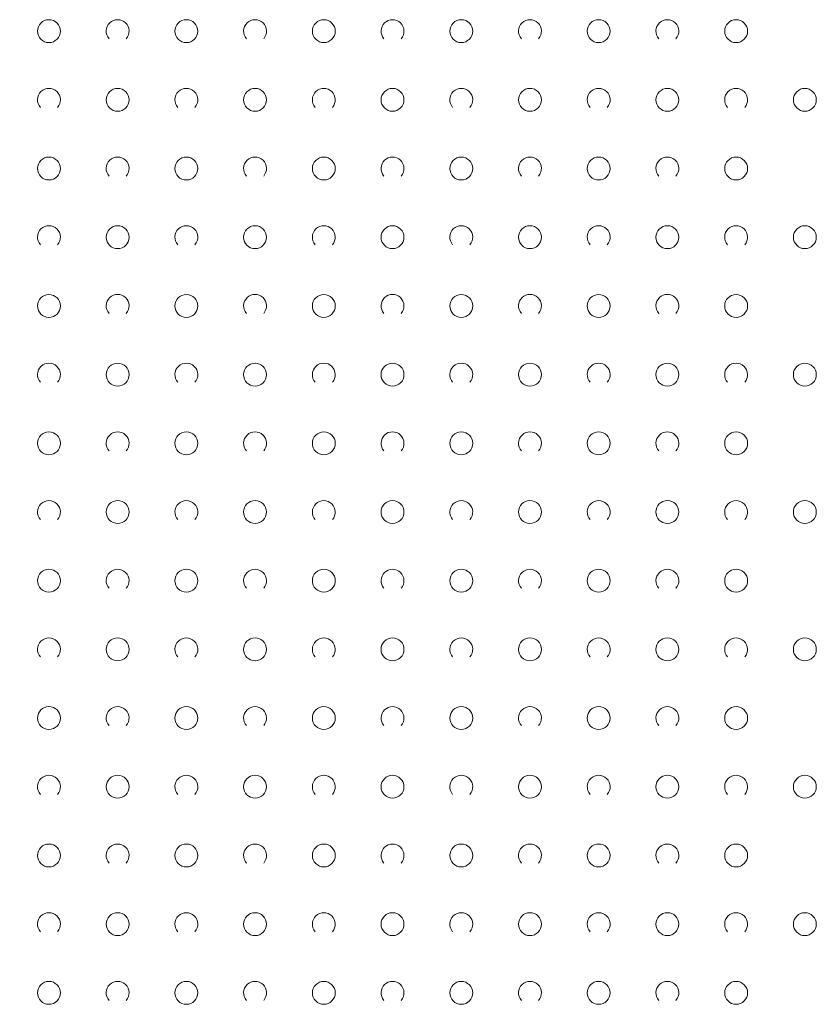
# Model space of a CAD drawing. Header units: metres. Extents: x 5550599 to 5555211, y 5707845 to 5713518.
# Tile 12 of 31: x 5555123 to 5555158, y 5708201 to 5708244. Entities that reach past the tile are written whole.
import ezdxf

# ---------------------------------------------------------------- set-up
doc = ezdxf.new("R2010")
doc.units = ezdxf.units.M
doc.header["$MEASUREMENT"] = 0
doc.layers.add('OTZK - Zadrzewienie lub zakrzewienie', color=7, linetype='Continuous', lineweight=15)

# ---------------------------------------------------------------- blocks, each defined once
blk = doc.blocks.new('OTZK_763')
at = {"layer": 'OTZK - Zadrzewienie lub zakrzewienie', "color": 7, "linetype": 'Continuous', "lineweight": 18}
blk.add_circle((3, 0), 1, dxfattribs=at)
blk.add_arc((-3, 0), 1, 318.59038, 221.40962, dxfattribs=at)
blk = doc.blocks.new('OTZK_764')
at = {"layer": 'OTZK - Zadrzewienie lub zakrzewienie', "color": 7, "linetype": 'Continuous', "lineweight": 18}
blk.add_circle((3, 0), 1, dxfattribs=at)
blk.add_arc((-3, 0), 1, 318.59038, 221.40962, dxfattribs=at)
blk = doc.blocks.new('OTZK_765')
at = {"layer": 'OTZK - Zadrzewienie lub zakrzewienie', "color": 7, "linetype": 'Continuous', "lineweight": 18}
blk.add_circle((3, 0), 1, dxfattribs=at)
blk.add_arc((-3, 0), 1, 318.59038, 221.40962, dxfattribs=at)
blk = doc.blocks.new('OTZK_766')
at = {"layer": 'OTZK - Zadrzewienie lub zakrzewienie', "color": 7, "linetype": 'Continuous', "lineweight": 18}
blk.add_circle((3, 0), 1, dxfattribs=at)
blk.add_arc((-3, 0), 1, 318.59038, 221.40962, dxfattribs=at)
blk = doc.blocks.new('OTZK_767')
at = {"layer": 'OTZK - Zadrzewienie lub zakrzewienie', "color": 7, "linetype": 'Continuous', "lineweight": 18}
blk.add_circle((3, 0), 1, dxfattribs=at)
blk.add_arc((-3, 0), 1, 318.59038, 221.40962, dxfattribs=at)
blk = doc.blocks.new('OTZK_768')
at = {"layer": 'OTZK - Zadrzewienie lub zakrzewienie', "color": 7, "linetype": 'Continuous', "lineweight": 18}
blk.add_circle((3, 0), 1, dxfattribs=at)
blk.add_arc((-3, 0), 1, 318.59038, 221.40962, dxfattribs=at)
blk = doc.blocks.new('OTZK_774')
at = {"layer": 'OTZK - Zadrzewienie lub zakrzewienie', "color": 7, "linetype": 'Continuous', "lineweight": 18}
blk.add_circle((3, 0), 1, dxfattribs=at)
blk.add_arc((-3, 0), 1, 318.59038, 221.40962, dxfattribs=at)
blk = doc.blocks.new('OTZK_775')
at = {"layer": 'OTZK - Zadrzewienie lub zakrzewienie', "color": 7, "linetype": 'Continuous', "lineweight": 18}
blk.add_circle((3, 0), 1, dxfattribs=at)
blk.add_arc((-3, 0), 1, 318.59038, 221.40962, dxfattribs=at)
blk = doc.blocks.new('OTZK_776')
at = {"layer": 'OTZK - Zadrzewienie lub zakrzewienie', "color": 7, "linetype": 'Continuous', "lineweight": 18}
blk.add_circle((3, 0), 1, dxfattribs=at)
blk.add_arc((-3, 0), 1, 318.59038, 221.40962, dxfattribs=at)
blk = doc.blocks.new('OTZK_777')
at = {"layer": 'OTZK - Zadrzewienie lub zakrzewienie', "color": 7, "linetype": 'Continuous', "lineweight": 18}
blk.add_circle((3, 0), 1, dxfattribs=at)
blk.add_arc((-3, 0), 1, 318.59038, 221.40962, dxfattribs=at)
blk = doc.blocks.new('OTZK_778')
at = {"layer": 'OTZK - Zadrzewienie lub zakrzewienie', "color": 7, "linetype": 'Continuous', "lineweight": 18}
blk.add_circle((3, 0), 1, dxfattribs=at)
blk.add_arc((-3, 0), 1, 318.59038, 221.40962, dxfattribs=at)
blk = doc.blocks.new('OTZK_779')
at = {"layer": 'OTZK - Zadrzewienie lub zakrzewienie', "color": 7, "linetype": 'Continuous', "lineweight": 18}
blk.add_circle((3, 0), 1, dxfattribs=at)
blk.add_arc((-3, 0), 1, 318.59038, 221.40962, dxfattribs=at)
blk = doc.blocks.new('OTZK_784')
at = {"layer": 'OTZK - Zadrzewienie lub zakrzewienie', "color": 7, "linetype": 'Continuous', "lineweight": 18}
blk.add_circle((3, 0), 1, dxfattribs=at)
blk.add_arc((-3, 0), 1, 318.59038, 221.40962, dxfattribs=at)
blk = doc.blocks.new('OTZK_785')
at = {"layer": 'OTZK - Zadrzewienie lub zakrzewienie', "color": 7, "linetype": 'Continuous', "lineweight": 18}
blk.add_circle((3, 0), 1, dxfattribs=at)
blk.add_arc((-3, 0), 1, 318.59038, 221.40962, dxfattribs=at)
blk = doc.blocks.new('OTZK_786')
at = {"layer": 'OTZK - Zadrzewienie lub zakrzewienie', "color": 7, "linetype": 'Continuous', "lineweight": 18}
blk.add_circle((3, 0), 1, dxfattribs=at)
blk.add_arc((-3, 0), 1, 318.59038, 221.40962, dxfattribs=at)
blk = doc.blocks.new('OTZK_787')
at = {"layer": 'OTZK - Zadrzewienie lub zakrzewienie', "color": 7, "linetype": 'Continuous', "lineweight": 18}
blk.add_circle((3, 0), 1, dxfattribs=at)
blk.add_arc((-3, 0), 1, 318.59038, 221.40962, dxfattribs=at)
blk = doc.blocks.new('OTZK_788')
at = {"layer": 'OTZK - Zadrzewienie lub zakrzewienie', "color": 7, "linetype": 'Continuous', "lineweight": 18}
blk.add_circle((3, 0), 1, dxfattribs=at)
blk.add_arc((-3, 0), 1, 318.59038, 221.40962, dxfattribs=at)
blk = doc.blocks.new('OTZK_789')
at = {"layer": 'OTZK - Zadrzewienie lub zakrzewienie', "color": 7, "linetype": 'Continuous', "lineweight": 18}
blk.add_circle((3, 0), 1, dxfattribs=at)
blk.add_arc((-3, 0), 1, 318.59038, 221.40962, dxfattribs=at)
blk = doc.blocks.new('OTZK_795')
at = {"layer": 'OTZK - Zadrzewienie lub zakrzewienie', "color": 7, "linetype": 'Continuous', "lineweight": 18}
blk.add_circle((3, 0), 1, dxfattribs=at)
blk.add_arc((-3, 0), 1, 318.59038, 221.40962, dxfattribs=at)
blk = doc.blocks.new('OTZK_796')
at = {"layer": 'OTZK - Zadrzewienie lub zakrzewienie', "color": 7, "linetype": 'Continuous', "lineweight": 18}
blk.add_circle((3, 0), 1, dxfattribs=at)
blk.add_arc((-3, 0), 1, 318.59038, 221.40962, dxfattribs=at)
blk = doc.blocks.new('OTZK_797')
at = {"layer": 'OTZK - Zadrzewienie lub zakrzewienie', "color": 7, "linetype": 'Continuous', "lineweight": 18}
blk.add_circle((3, 0), 1, dxfattribs=at)
blk.add_arc((-3, 0), 1, 318.59038, 221.40962, dxfattribs=at)
blk = doc.blocks.new('OTZK_798')
at = {"layer": 'OTZK - Zadrzewienie lub zakrzewienie', "color": 7, "linetype": 'Continuous', "lineweight": 18}
blk.add_circle((3, 0), 1, dxfattribs=at)
blk.add_arc((-3, 0), 1, 318.59038, 221.40962, dxfattribs=at)
blk = doc.blocks.new('OTZK_799')
at = {"layer": 'OTZK - Zadrzewienie lub zakrzewienie', "color": 7, "linetype": 'Continuous', "lineweight": 18}
blk.add_circle((3, 0), 1, dxfattribs=at)
blk.add_arc((-3, 0), 1, 318.59038, 221.40962, dxfattribs=at)
blk = doc.blocks.new('OTZK_800')
at = {"layer": 'OTZK - Zadrzewienie lub zakrzewienie', "color": 7, "linetype": 'Continuous', "lineweight": 18}
blk.add_circle((3, 0), 1, dxfattribs=at)
blk.add_arc((-3, 0), 1, 318.59038, 221.40962, dxfattribs=at)
blk = doc.blocks.new('OTZK_805')
at = {"layer": 'OTZK - Zadrzewienie lub zakrzewienie', "color": 7, "linetype": 'Continuous', "lineweight": 18}
blk.add_circle((3, 0), 1, dxfattribs=at)
blk.add_arc((-3, 0), 1, 318.59038, 221.40962, dxfattribs=at)
blk = doc.blocks.new('OTZK_806')
at = {"layer": 'OTZK - Zadrzewienie lub zakrzewienie', "color": 7, "linetype": 'Continuous', "lineweight": 18}
blk.add_circle((3, 0), 1, dxfattribs=at)
blk.add_arc((-3, 0), 1, 318.59038, 221.40962, dxfattribs=at)
blk = doc.blocks.new('OTZK_807')
at = {"layer": 'OTZK - Zadrzewienie lub zakrzewienie', "color": 7, "linetype": 'Continuous', "lineweight": 18}
blk.add_circle((3, 0), 1, dxfattribs=at)
blk.add_arc((-3, 0), 1, 318.59038, 221.40962, dxfattribs=at)
blk = doc.blocks.new('OTZK_808')
at = {"layer": 'OTZK - Zadrzewienie lub zakrzewienie', "color": 7, "linetype": 'Continuous', "lineweight": 18}
blk.add_circle((3, 0), 1, dxfattribs=at)
blk.add_arc((-3, 0), 1, 318.59038, 221.40962, dxfattribs=at)
blk = doc.blocks.new('OTZK_809')
at = {"layer": 'OTZK - Zadrzewienie lub zakrzewienie', "color": 7, "linetype": 'Continuous', "lineweight": 18}
blk.add_circle((3, 0), 1, dxfattribs=at)
blk.add_arc((-3, 0), 1, 318.59038, 221.40962, dxfattribs=at)
blk = doc.blocks.new('OTZK_810')
at = {"layer": 'OTZK - Zadrzewienie lub zakrzewienie', "color": 7, "linetype": 'Continuous', "lineweight": 18}
blk.add_circle((3, 0), 1, dxfattribs=at)
blk.add_arc((-3, 0), 1, 318.59038, 221.40962, dxfattribs=at)
blk = doc.blocks.new('OTZK_816')
at = {"layer": 'OTZK - Zadrzewienie lub zakrzewienie', "color": 7, "linetype": 'Continuous', "lineweight": 18}
blk.add_circle((3, 0), 1, dxfattribs=at)
blk.add_arc((-3, 0), 1, 318.59038, 221.40962, dxfattribs=at)
blk = doc.blocks.new('OTZK_817')
at = {"layer": 'OTZK - Zadrzewienie lub zakrzewienie', "color": 7, "linetype": 'Continuous', "lineweight": 18}
blk.add_circle((3, 0), 1, dxfattribs=at)
blk.add_arc((-3, 0), 1, 318.59038, 221.40962, dxfattribs=at)
blk = doc.blocks.new('OTZK_818')
at = {"layer": 'OTZK - Zadrzewienie lub zakrzewienie', "color": 7, "linetype": 'Continuous', "lineweight": 18}
blk.add_circle((3, 0), 1, dxfattribs=at)
blk.add_arc((-3, 0), 1, 318.59038, 221.40962, dxfattribs=at)
blk = doc.blocks.new('OTZK_819')
at = {"layer": 'OTZK - Zadrzewienie lub zakrzewienie', "color": 7, "linetype": 'Continuous', "lineweight": 18}
blk.add_circle((3, 0), 1, dxfattribs=at)
blk.add_arc((-3, 0), 1, 318.59038, 221.40962, dxfattribs=at)
blk = doc.blocks.new('OTZK_820')
at = {"layer": 'OTZK - Zadrzewienie lub zakrzewienie', "color": 7, "linetype": 'Continuous', "lineweight": 18}
blk.add_circle((3, 0), 1, dxfattribs=at)
blk.add_arc((-3, 0), 1, 318.59038, 221.40962, dxfattribs=at)
blk = doc.blocks.new('OTZK_821')
at = {"layer": 'OTZK - Zadrzewienie lub zakrzewienie', "color": 7, "linetype": 'Continuous', "lineweight": 18}
blk.add_circle((3, 0), 1, dxfattribs=at)
blk.add_arc((-3, 0), 1, 318.59038, 221.40962, dxfattribs=at)
blk = doc.blocks.new('OTZK_826')
at = {"layer": 'OTZK - Zadrzewienie lub zakrzewienie', "color": 7, "linetype": 'Continuous', "lineweight": 18}
blk.add_circle((3, 0), 1, dxfattribs=at)
blk.add_arc((-3, 0), 1, 318.59038, 221.40962, dxfattribs=at)
blk = doc.blocks.new('OTZK_827')
at = {"layer": 'OTZK - Zadrzewienie lub zakrzewienie', "color": 7, "linetype": 'Continuous', "lineweight": 18}
blk.add_circle((3, 0), 1, dxfattribs=at)
blk.add_arc((-3, 0), 1, 318.59038, 221.40962, dxfattribs=at)
blk = doc.blocks.new('OTZK_828')
at = {"layer": 'OTZK - Zadrzewienie lub zakrzewienie', "color": 7, "linetype": 'Continuous', "lineweight": 18}
blk.add_circle((3, 0), 1, dxfattribs=at)
blk.add_arc((-3, 0), 1, 318.59038, 221.40962, dxfattribs=at)
blk = doc.blocks.new('OTZK_829')
at = {"layer": 'OTZK - Zadrzewienie lub zakrzewienie', "color": 7, "linetype": 'Continuous', "lineweight": 18}
blk.add_circle((3, 0), 1, dxfattribs=at)
blk.add_arc((-3, 0), 1, 318.59038, 221.40962, dxfattribs=at)
blk = doc.blocks.new('OTZK_830')
at = {"layer": 'OTZK - Zadrzewienie lub zakrzewienie', "color": 7, "linetype": 'Continuous', "lineweight": 18}
blk.add_circle((3, 0), 1, dxfattribs=at)
blk.add_arc((-3, 0), 1, 318.59038, 221.40962, dxfattribs=at)
blk = doc.blocks.new('OTZK_831')
at = {"layer": 'OTZK - Zadrzewienie lub zakrzewienie', "color": 7, "linetype": 'Continuous', "lineweight": 18}
blk.add_circle((3, 0), 1, dxfattribs=at)
blk.add_arc((-3, 0), 1, 318.59038, 221.40962, dxfattribs=at)
blk = doc.blocks.new('OTZK_836')
at = {"layer": 'OTZK - Zadrzewienie lub zakrzewienie', "color": 7, "linetype": 'Continuous', "lineweight": 18}
blk.add_circle((3, 0), 1, dxfattribs=at)
blk.add_arc((-3, 0), 1, 318.59038, 221.40962, dxfattribs=at)
blk = doc.blocks.new('OTZK_837')
at = {"layer": 'OTZK - Zadrzewienie lub zakrzewienie', "color": 7, "linetype": 'Continuous', "lineweight": 18}
blk.add_circle((3, 0), 1, dxfattribs=at)
blk.add_arc((-3, 0), 1, 318.59038, 221.40962, dxfattribs=at)
blk = doc.blocks.new('OTZK_838')
at = {"layer": 'OTZK - Zadrzewienie lub zakrzewienie', "color": 7, "linetype": 'Continuous', "lineweight": 18}
blk.add_circle((3, 0), 1, dxfattribs=at)
blk.add_arc((-3, 0), 1, 318.59038, 221.40962, dxfattribs=at)
blk = doc.blocks.new('OTZK_839')
at = {"layer": 'OTZK - Zadrzewienie lub zakrzewienie', "color": 7, "linetype": 'Continuous', "lineweight": 18}
blk.add_circle((3, 0), 1, dxfattribs=at)
blk.add_arc((-3, 0), 1, 318.59038, 221.40962, dxfattribs=at)
blk = doc.blocks.new('OTZK_840')
at = {"layer": 'OTZK - Zadrzewienie lub zakrzewienie', "color": 7, "linetype": 'Continuous', "lineweight": 18}
blk.add_circle((3, 0), 1, dxfattribs=at)
blk.add_arc((-3, 0), 1, 318.59038, 221.40962, dxfattribs=at)
blk = doc.blocks.new('OTZK_841')
at = {"layer": 'OTZK - Zadrzewienie lub zakrzewienie', "color": 7, "linetype": 'Continuous', "lineweight": 18}
blk.add_circle((3, 0), 1, dxfattribs=at)
blk.add_arc((-3, 0), 1, 318.59038, 221.40962, dxfattribs=at)
blk = doc.blocks.new('OTZK_846')
at = {"layer": 'OTZK - Zadrzewienie lub zakrzewienie', "color": 7, "linetype": 'Continuous', "lineweight": 18}
blk.add_circle((3, 0), 1, dxfattribs=at)
blk.add_arc((-3, 0), 1, 318.59038, 221.40962, dxfattribs=at)
blk = doc.blocks.new('OTZK_847')
at = {"layer": 'OTZK - Zadrzewienie lub zakrzewienie', "color": 7, "linetype": 'Continuous', "lineweight": 18}
blk.add_circle((3, 0), 1, dxfattribs=at)
blk.add_arc((-3, 0), 1, 318.59038, 221.40962, dxfattribs=at)
blk = doc.blocks.new('OTZK_848')
at = {"layer": 'OTZK - Zadrzewienie lub zakrzewienie', "color": 7, "linetype": 'Continuous', "lineweight": 18}
blk.add_circle((3, 0), 1, dxfattribs=at)
blk.add_arc((-3, 0), 1, 318.59038, 221.40962, dxfattribs=at)
blk = doc.blocks.new('OTZK_849')
at = {"layer": 'OTZK - Zadrzewienie lub zakrzewienie', "color": 7, "linetype": 'Continuous', "lineweight": 18}
blk.add_circle((3, 0), 1, dxfattribs=at)
blk.add_arc((-3, 0), 1, 318.59038, 221.40962, dxfattribs=at)
blk = doc.blocks.new('OTZK_850')
at = {"layer": 'OTZK - Zadrzewienie lub zakrzewienie', "color": 7, "linetype": 'Continuous', "lineweight": 18}
blk.add_circle((3, 0), 1, dxfattribs=at)
blk.add_arc((-3, 0), 1, 318.59038, 221.40962, dxfattribs=at)
blk = doc.blocks.new('OTZK_851')
at = {"layer": 'OTZK - Zadrzewienie lub zakrzewienie', "color": 7, "linetype": 'Continuous', "lineweight": 18}
blk.add_circle((3, 0), 1, dxfattribs=at)
blk.add_arc((-3, 0), 1, 318.59038, 221.40962, dxfattribs=at)
blk = doc.blocks.new('OTZK_856')
at = {"layer": 'OTZK - Zadrzewienie lub zakrzewienie', "color": 7, "linetype": 'Continuous', "lineweight": 18}
blk.add_circle((3, 0), 1, dxfattribs=at)
blk.add_arc((-3, 0), 1, 318.59038, 221.40962, dxfattribs=at)
blk = doc.blocks.new('OTZK_857')
at = {"layer": 'OTZK - Zadrzewienie lub zakrzewienie', "color": 7, "linetype": 'Continuous', "lineweight": 18}
blk.add_circle((3, 0), 1, dxfattribs=at)
blk.add_arc((-3, 0), 1, 318.59038, 221.40962, dxfattribs=at)
blk = doc.blocks.new('OTZK_858')
at = {"layer": 'OTZK - Zadrzewienie lub zakrzewienie', "color": 7, "linetype": 'Continuous', "lineweight": 18}
blk.add_circle((3, 0), 1, dxfattribs=at)
blk.add_arc((-3, 0), 1, 318.59038, 221.40962, dxfattribs=at)
blk = doc.blocks.new('OTZK_859')
at = {"layer": 'OTZK - Zadrzewienie lub zakrzewienie', "color": 7, "linetype": 'Continuous', "lineweight": 18}
blk.add_circle((3, 0), 1, dxfattribs=at)
blk.add_arc((-3, 0), 1, 318.59038, 221.40962, dxfattribs=at)
blk = doc.blocks.new('OTZK_860')
at = {"layer": 'OTZK - Zadrzewienie lub zakrzewienie', "color": 7, "linetype": 'Continuous', "lineweight": 18}
blk.add_circle((3, 0), 1, dxfattribs=at)
blk.add_arc((-3, 0), 1, 318.59038, 221.40962, dxfattribs=at)
blk = doc.blocks.new('OTZK_861')
at = {"layer": 'OTZK - Zadrzewienie lub zakrzewienie', "color": 7, "linetype": 'Continuous', "lineweight": 18}
blk.add_circle((3, 0), 1, dxfattribs=at)
blk.add_arc((-3, 0), 1, 318.59038, 221.40962, dxfattribs=at)
blk = doc.blocks.new('OTZK_866')
at = {"layer": 'OTZK - Zadrzewienie lub zakrzewienie', "color": 7, "linetype": 'Continuous', "lineweight": 18}
blk.add_circle((3, 0), 1, dxfattribs=at)
blk.add_arc((-3, 0), 1, 318.59038, 221.40962, dxfattribs=at)
blk = doc.blocks.new('OTZK_867')
at = {"layer": 'OTZK - Zadrzewienie lub zakrzewienie', "color": 7, "linetype": 'Continuous', "lineweight": 18}
blk.add_circle((3, 0), 1, dxfattribs=at)
blk.add_arc((-3, 0), 1, 318.59038, 221.40962, dxfattribs=at)
blk = doc.blocks.new('OTZK_868')
at = {"layer": 'OTZK - Zadrzewienie lub zakrzewienie', "color": 7, "linetype": 'Continuous', "lineweight": 18}
blk.add_circle((3, 0), 1, dxfattribs=at)
blk.add_arc((-3, 0), 1, 318.59038, 221.40962, dxfattribs=at)
blk = doc.blocks.new('OTZK_869')
at = {"layer": 'OTZK - Zadrzewienie lub zakrzewienie', "color": 7, "linetype": 'Continuous', "lineweight": 18}
blk.add_circle((3, 0), 1, dxfattribs=at)
blk.add_arc((-3, 0), 1, 318.59038, 221.40962, dxfattribs=at)
blk = doc.blocks.new('OTZK_870')
at = {"layer": 'OTZK - Zadrzewienie lub zakrzewienie', "color": 7, "linetype": 'Continuous', "lineweight": 18}
blk.add_circle((3, 0), 1, dxfattribs=at)
blk.add_arc((-3, 0), 1, 318.59038, 221.40962, dxfattribs=at)
blk = doc.blocks.new('OTZK_871')
at = {"layer": 'OTZK - Zadrzewienie lub zakrzewienie', "color": 7, "linetype": 'Continuous', "lineweight": 18}
blk.add_circle((3, 0), 1, dxfattribs=at)
blk.add_arc((-3, 0), 1, 318.59038, 221.40962, dxfattribs=at)
blk = doc.blocks.new('OTZK_876')
at = {"layer": 'OTZK - Zadrzewienie lub zakrzewienie', "color": 7, "linetype": 'Continuous', "lineweight": 18}
blk.add_circle((3, 0), 1, dxfattribs=at)
blk.add_arc((-3, 0), 1, 318.59038, 221.40962, dxfattribs=at)
blk = doc.blocks.new('OTZK_877')
at = {"layer": 'OTZK - Zadrzewienie lub zakrzewienie', "color": 7, "linetype": 'Continuous', "lineweight": 18}
blk.add_circle((3, 0), 1, dxfattribs=at)
blk.add_arc((-3, 0), 1, 318.59038, 221.40962, dxfattribs=at)
blk = doc.blocks.new('OTZK_878')
at = {"layer": 'OTZK - Zadrzewienie lub zakrzewienie', "color": 7, "linetype": 'Continuous', "lineweight": 18}
blk.add_circle((3, 0), 1, dxfattribs=at)
blk.add_arc((-3, 0), 1, 318.59038, 221.40962, dxfattribs=at)
blk = doc.blocks.new('OTZK_879')
at = {"layer": 'OTZK - Zadrzewienie lub zakrzewienie', "color": 7, "linetype": 'Continuous', "lineweight": 18}
blk.add_circle((3, 0), 1, dxfattribs=at)
blk.add_arc((-3, 0), 1, 318.59038, 221.40962, dxfattribs=at)
blk = doc.blocks.new('OTZK_880')
at = {"layer": 'OTZK - Zadrzewienie lub zakrzewienie', "color": 7, "linetype": 'Continuous', "lineweight": 18}
blk.add_circle((3, 0), 1, dxfattribs=at)
blk.add_arc((-3, 0), 1, 318.59038, 221.40962, dxfattribs=at)
blk = doc.blocks.new('OTZK_881')
at = {"layer": 'OTZK - Zadrzewienie lub zakrzewienie', "color": 7, "linetype": 'Continuous', "lineweight": 18}
blk.add_circle((3, 0), 1, dxfattribs=at)
blk.add_arc((-3, 0), 1, 318.59038, 221.40962, dxfattribs=at)
blk = doc.blocks.new('OTZK_886')
at = {"layer": 'OTZK - Zadrzewienie lub zakrzewienie', "color": 7, "linetype": 'Continuous', "lineweight": 18}
blk.add_circle((3, 0), 1, dxfattribs=at)
blk.add_arc((-3, 0), 1, 318.59038, 221.40962, dxfattribs=at)
blk = doc.blocks.new('OTZK_887')
at = {"layer": 'OTZK - Zadrzewienie lub zakrzewienie', "color": 7, "linetype": 'Continuous', "lineweight": 18}
blk.add_circle((3, 0), 1, dxfattribs=at)
blk.add_arc((-3, 0), 1, 318.59038, 221.40962, dxfattribs=at)
blk = doc.blocks.new('OTZK_888')
at = {"layer": 'OTZK - Zadrzewienie lub zakrzewienie', "color": 7, "linetype": 'Continuous', "lineweight": 18}
blk.add_circle((3, 0), 1, dxfattribs=at)
blk.add_arc((-3, 0), 1, 318.59038, 221.40962, dxfattribs=at)
blk = doc.blocks.new('OTZK_889')
at = {"layer": 'OTZK - Zadrzewienie lub zakrzewienie', "color": 7, "linetype": 'Continuous', "lineweight": 18}
blk.add_circle((3, 0), 1, dxfattribs=at)
blk.add_arc((-3, 0), 1, 318.59038, 221.40962, dxfattribs=at)
blk = doc.blocks.new('OTZK_890')
at = {"layer": 'OTZK - Zadrzewienie lub zakrzewienie', "color": 7, "linetype": 'Continuous', "lineweight": 18}
blk.add_circle((3, 0), 1, dxfattribs=at)
blk.add_arc((-3, 0), 1, 318.59038, 221.40962, dxfattribs=at)
blk = doc.blocks.new('OTZK_891')
at = {"layer": 'OTZK - Zadrzewienie lub zakrzewienie', "color": 7, "linetype": 'Continuous', "lineweight": 18}
blk.add_circle((3, 0), 1, dxfattribs=at)
blk.add_arc((-3, 0), 1, 318.59038, 221.40962, dxfattribs=at)
blk = doc.blocks.new('OTZK_896')
at = {"layer": 'OTZK - Zadrzewienie lub zakrzewienie', "color": 7, "linetype": 'Continuous', "lineweight": 18}
blk.add_circle((3, 0), 1, dxfattribs=at)
blk.add_arc((-3, 0), 1, 318.59038, 221.40962, dxfattribs=at)
blk = doc.blocks.new('OTZK_897')
at = {"layer": 'OTZK - Zadrzewienie lub zakrzewienie', "color": 7, "linetype": 'Continuous', "lineweight": 18}
blk.add_circle((3, 0), 1, dxfattribs=at)
blk.add_arc((-3, 0), 1, 318.59038, 221.40962, dxfattribs=at)
blk = doc.blocks.new('OTZK_898')
at = {"layer": 'OTZK - Zadrzewienie lub zakrzewienie', "color": 7, "linetype": 'Continuous', "lineweight": 18}
blk.add_circle((3, 0), 1, dxfattribs=at)
blk.add_arc((-3, 0), 1, 318.59038, 221.40962, dxfattribs=at)
blk = doc.blocks.new('OTZK_899')
at = {"layer": 'OTZK - Zadrzewienie lub zakrzewienie', "color": 7, "linetype": 'Continuous', "lineweight": 18}
blk.add_circle((3, 0), 1, dxfattribs=at)
blk.add_arc((-3, 0), 1, 318.59038, 221.40962, dxfattribs=at)
blk = doc.blocks.new('OTZK_900')
at = {"layer": 'OTZK - Zadrzewienie lub zakrzewienie', "color": 7, "linetype": 'Continuous', "lineweight": 18}
blk.add_circle((3, 0), 1, dxfattribs=at)
blk.add_arc((-3, 0), 1, 318.59038, 221.40962, dxfattribs=at)
blk = doc.blocks.new('OTZK_901')
at = {"layer": 'OTZK - Zadrzewienie lub zakrzewienie', "color": 7, "linetype": 'Continuous', "lineweight": 18}
blk.add_circle((3, 0), 1, dxfattribs=at)
blk.add_arc((-3, 0), 1, 318.59038, 221.40962, dxfattribs=at)
blk = doc.blocks.new('OTZK_905')
at = {"layer": 'OTZK - Zadrzewienie lub zakrzewienie', "color": 7, "linetype": 'Continuous', "lineweight": 18}
blk.add_circle((3, 0), 1, dxfattribs=at)
blk.add_arc((-3, 0), 1, 318.59038, 221.40962, dxfattribs=at)
blk = doc.blocks.new('OTZK_906')
at = {"layer": 'OTZK - Zadrzewienie lub zakrzewienie', "color": 7, "linetype": 'Continuous', "lineweight": 18}
blk.add_circle((3, 0), 1, dxfattribs=at)
blk.add_arc((-3, 0), 1, 318.59038, 221.40962, dxfattribs=at)
blk = doc.blocks.new('OTZK_907')
at = {"layer": 'OTZK - Zadrzewienie lub zakrzewienie', "color": 7, "linetype": 'Continuous', "lineweight": 18}
blk.add_circle((3, 0), 1, dxfattribs=at)
blk.add_arc((-3, 0), 1, 318.59038, 221.40962, dxfattribs=at)
blk = doc.blocks.new('OTZK_908')
at = {"layer": 'OTZK - Zadrzewienie lub zakrzewienie', "color": 7, "linetype": 'Continuous', "lineweight": 18}
blk.add_circle((3, 0), 1, dxfattribs=at)
blk.add_arc((-3, 0), 1, 318.59038, 221.40962, dxfattribs=at)
blk = doc.blocks.new('OTZK_909')
at = {"layer": 'OTZK - Zadrzewienie lub zakrzewienie', "color": 7, "linetype": 'Continuous', "lineweight": 18}
blk.add_circle((3, 0), 1, dxfattribs=at)
blk.add_arc((-3, 0), 1, 318.59038, 221.40962, dxfattribs=at)
blk = doc.blocks.new('OTZK_910')
at = {"layer": 'OTZK - Zadrzewienie lub zakrzewienie', "color": 7, "linetype": 'Continuous', "lineweight": 18}
blk.add_circle((3, 0), 1, dxfattribs=at)
blk.add_arc((-3, 0), 1, 318.59038, 221.40962, dxfattribs=at)
blk = doc.blocks.new('*U92')
at = {"layer": 'OTZK - Zadrzewienie lub zakrzewienie', "color": 7, "linetype": 'Continuous', "lineweight": 18, "xscale": 0.5, "yscale": 0.5, "zscale": 0.5}
for name, p in [('OTZK_905', (6, 36)), ('OTZK_906', (12, 36)), ('OTZK_907', (18, 36)), ('OTZK_908', (24, 36)), ('OTZK_909', (30, 36)), ('OTZK_910', (36, 36)), ('OTZK_896', (9, 33)), ('OTZK_897', (15, 33)), ('OTZK_898', (21, 33)), ('OTZK_899', (27, 33)), ('OTZK_900', (33, 33)), ('OTZK_901', (39, 33)), ('OTZK_886', (6, 30)), ('OTZK_887', (12, 30)), ('OTZK_888', (18, 30)), ('OTZK_889', (24, 30)), ('OTZK_890', (30, 30)), ('OTZK_891', (36, 30)), ('OTZK_876', (9, 27)), ('OTZK_877', (15, 27)), ('OTZK_878', (21, 27)), ('OTZK_879', (27, 27)), ('OTZK_880', (33, 27)), ('OTZK_881', (39, 27)), ('OTZK_866', (6, 24)), ('OTZK_867', (12, 24)), ('OTZK_868', (18, 24)), ('OTZK_869', (24, 24)), ('OTZK_870', (30, 24)), ('OTZK_871', (36, 24)), ('OTZK_856', (9, 21)), ('OTZK_857', (15, 21)), ('OTZK_858', (21, 21)), ('OTZK_859', (27, 21)), ('OTZK_860', (33, 21)), ('OTZK_861', (39, 21)), ('OTZK_846', (6, 18)), ('OTZK_847', (12, 18)), ('OTZK_848', (18, 18)), ('OTZK_849', (24, 18)), ('OTZK_850', (30, 18)), ('OTZK_851', (36, 18)), ('OTZK_836', (9, 15)), ('OTZK_837', (15, 15)), ('OTZK_838', (21, 15)), ('OTZK_839', (27, 15)), ('OTZK_840', (33, 15)), ('OTZK_841', (39, 15)), ('OTZK_826', (6, 12)), ('OTZK_827', (12, 12)), ('OTZK_828', (18, 12)), ('OTZK_829', (24, 12)), ('OTZK_830', (30, 12)), ('OTZK_831', (36, 12)), ('OTZK_816', (9, 9)), ('OTZK_817', (15, 9)), ('OTZK_818', (21, 9)), ('OTZK_819', (27, 9)), ('OTZK_820', (33, 9)), ('OTZK_821', (39, 9)), ('OTZK_805', (6, 6)), ('OTZK_806', (12, 6)), ('OTZK_807', (18, 6)), ('OTZK_808', (24, 6)), ('OTZK_809', (30, 6)), ('OTZK_810', (36, 6)), ('OTZK_795', (9, 3)), ('OTZK_796', (15, 3)), ('OTZK_797', (21, 3)), ('OTZK_798', (27, 3)), ('OTZK_799', (33, 3)), ('OTZK_800', (39, 3)), ('OTZK_784', (6, 0)), ('OTZK_785', (12, 0)), ('OTZK_786', (18, 0)), ('OTZK_787', (24, 0)), ('OTZK_788', (30, 0)), ('OTZK_789', (36, 0)), ('OTZK_774', (9, -3)), ('OTZK_775', (15, -3)), ('OTZK_776', (21, -3)), ('OTZK_777', (27, -3)), ('OTZK_778', (33, -3)), ('OTZK_779', (39, -3)), ('OTZK_763', (6, -6)), ('OTZK_764', (12, -6)), ('OTZK_765', (18, -6)), ('OTZK_766', (24, -6)), ('OTZK_767', (30, -6)), ('OTZK_768', (36, -6))]:
    blk.add_blockref(name, p, dxfattribs=at)

msp = doc.modelspace()

# ---------------------------------------------------------------- block references
at = {"layer": 'OTZK - Zadrzewienie lub zakrzewienie', "color": 7, "linetype": 'Continuous', "lineweight": 18}
msp.add_blockref('*U92', (5555116.812, 5708207.712), dxfattribs=at)

doc.saveas('drawing.dxf')
